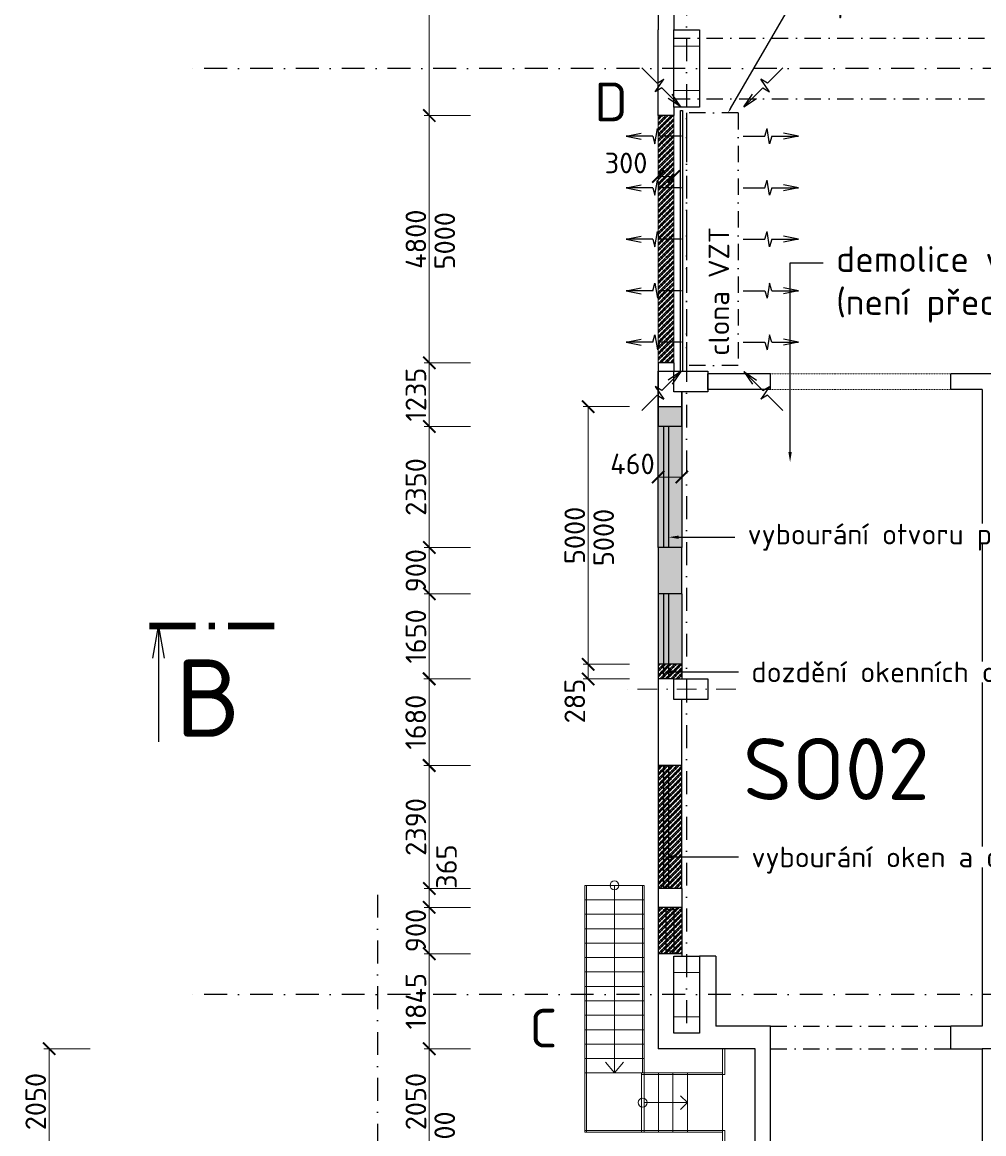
# Model space of a CAD drawing. Header units: millimetres. Extents: x -29085 to 3627694, y -159961 to 2281735.
# Tile 76 of 229: x 207032 to 225699, y 118983 to 140560. Entities that reach past the tile are written whole.
import ezdxf
from ezdxf import colors
from ezdxf.entities.mleader import LeaderData, LeaderLine
from ezdxf.enums import TextEntityAlignment as Align
from ezdxf.math import Vec2, Vec3

# ---------------------------------------------------------------- set-up
doc = ezdxf.new("R2010")
doc.units = ezdxf.units.MM
for name, pattern in [('DASHDOT', [25.4, 12.7, -6.35, 0, -6.35]), ('DIVIDE', [1.25, 0.5, -0.25, 0, -0.25, 0, -0.25]), ('ČERCHOVANÁ', [25.4, 12.7, -6.35, 0, -6.35])]:
    doc.linetypes.add(name, pattern=pattern)
doc.styles.add('A99_kota', font='isocpeur.ttf', dxfattribs={"height": 2})
doc.styles.add('A99_popis', font='isocpeur.ttf')
doc.styles.add('ad_popis 100', font='isocpeur.ttf', dxfattribs={"height": 200})
doc.dimstyles.new('A99_kota_200 new', dxfattribs={"dimscale": 200, "dimtxt": 2, "dimasz": 1.2, "dimexe": 0.5, "dimexo": 1.5, "dimgap": 0.3, "dimtad": 1, "dimdec": 0, "dimzin": 3, "dimdsep": 46, "dimtxsty": 'A99_kota', "dimblk": 'ARCHTICK', "dimcen": 2.5, "dimazin": 2, "dimtfac": 0.75, "dimtdec": 0, "dimtmove": 2, "dimatfit": 0, "dimfxl": 4, "dimfxlon": 1, "dimtolj": 1, "dimtzin": 0, "dimlwd": 5, "dimlwe": 5, "dimarcsym": 0})
pattern_1 = [(45, (-86071.05, 94283.25), (-53.033009, 53.033009), []), (45, (-86035.694, 94283.25), (-53.033009, 53.033009), []), (135, (-86011.02, 94290.25), (-53.033009, -53.033009), [50, -25]), (135, (-85993.34, 94307.93), (-53.033009, -53.033009), [50, -25])]

# ---------------------------------------------------------------- blocks, each defined once
blk = doc.blocks.new('_ArchTick')
at = {"color": 0, "linetype": 'ByBlock', "const_width": 0.15}
blk.add_lwpolyline([(-0.5, -0.5), (0.5, 0.5)], dxfattribs=at)
blk = doc.blocks.new('*D2382')
at = {"color": 0, "lineweight": 5}
for p, q in [((208354, 120633), (207454, 120633)), ((207554, 120633), (207554, 118583)), ((208354, 118583), (207454, 118583))]:
    blk.add_line(p, q, dxfattribs=at)
at = {"layer": 'Defpoints', "color": 0}
for p in [(219379, 120633), (207554, 118583), (213279, 118583)]:
    blk.add_point(p, dxfattribs=at)
at = {"color": 0, "lineweight": 5, "xscale": 240, "yscale": 240, "zscale": 240}
for p, rotation in [((207554, 120633), 90), ((207554, 118583), 270)]:
    blk.add_blockref('_ArchTick', p, dxfattribs=dict(at, rotation=rotation))
at = {"color": 0, "insert": (207294, 119608), "char_height": 400, "attachment_point": 5, "rotation": 90, "style": 'A99_kota'}
blk.add_mtext('\\A1;2050', dxfattribs=at)
blk = doc.blocks.new('*D2373')
at = {"color": 0, "lineweight": 5}
for p, q in [((215734, 146168), (214834, 146168)), ((214934, 146168), (214934, 138748)), ((215734, 138748), (214834, 138748))]:
    blk.add_line(p, q, dxfattribs=at)
at = {"layer": 'Defpoints', "color": 0}
for p in [(219379, 146168), (214934, 138748), (219379, 138748)]:
    blk.add_point(p, dxfattribs=at)
at = {"color": 0, "lineweight": 5, "xscale": 240, "yscale": 240, "zscale": 240}
for p, rotation in [((214934, 146168), 90), ((214934, 138748), 270)]:
    blk.add_blockref('_ArchTick', p, dxfattribs=dict(at, rotation=rotation))
at = {"color": 0, "insert": (214674, 142458), "char_height": 400, "attachment_point": 5, "rotation": 90, "style": 'A99_kota'}
blk.add_mtext('\\A1;7420', dxfattribs=at)
blk = doc.blocks.new('*D2372')
at = {"color": 0, "lineweight": 5}
for p, q in [((215734, 138748), (214834, 138748)), ((214934, 138748), (214934, 133948)), ((215734, 133948), (214834, 133948))]:
    blk.add_line(p, q, dxfattribs=at)
at = {"layer": 'Defpoints', "color": 0}
for p in [(219379, 138748), (214934, 133948), (219379, 133948)]:
    blk.add_point(p, dxfattribs=at)
at = {"color": 0, "lineweight": 5, "xscale": 240, "yscale": 240, "zscale": 240}
for p, rotation in [((214934, 138748), 90), ((214934, 133948), 270)]:
    blk.add_blockref('_ArchTick', p, dxfattribs=dict(at, rotation=rotation))
at = {"color": 0, "insert": (214674, 136348), "char_height": 400, "attachment_point": 5, "rotation": 90, "style": 'A99_kota'}
blk.add_mtext('\\A1;4800', dxfattribs=at)
blk = doc.blocks.new('*D2371')
at = {"color": 0, "lineweight": 5}
for p, q in [((215734, 133948), (214834, 133948)), ((214934, 133948), (214934, 132713)), ((215734, 132713), (214834, 132713))]:
    blk.add_line(p, q, dxfattribs=at)
at = {"layer": 'Defpoints', "color": 0}
for p in [(219379, 133948), (214934, 132713), (219379, 132713)]:
    blk.add_point(p, dxfattribs=at)
at = {"color": 0, "lineweight": 5, "xscale": 240, "yscale": 240, "zscale": 240}
for p, rotation in [((214934, 133948), 90), ((214934, 132713), 270)]:
    blk.add_blockref('_ArchTick', p, dxfattribs=dict(at, rotation=rotation))
at = {"color": 0, "insert": (214674, 133331), "char_height": 400, "attachment_point": 5, "rotation": 90, "style": 'A99_kota'}
blk.add_mtext('\\A1;1235', dxfattribs=at)
blk = doc.blocks.new('*D2370')
at = {"color": 0, "lineweight": 5}
for p, q in [((215734, 132713), (214834, 132713)), ((214934, 132713), (214934, 130363)), ((215734, 130363), (214834, 130363))]:
    blk.add_line(p, q, dxfattribs=at)
at = {"layer": 'Defpoints', "color": 0}
for p in [(219379, 132713), (214934, 130363), (218242, 130363)]:
    blk.add_point(p, dxfattribs=at)
at = {"color": 0, "lineweight": 5, "xscale": 240, "yscale": 240, "zscale": 240}
for p, rotation in [((214934, 132713), 90), ((214934, 130363), 270)]:
    blk.add_blockref('_ArchTick', p, dxfattribs=dict(at, rotation=rotation))
at = {"color": 0, "insert": (214674, 131538), "char_height": 400, "attachment_point": 5, "rotation": 90, "style": 'A99_kota'}
blk.add_mtext('\\A1;2350', dxfattribs=at)
blk = doc.blocks.new('*D2369')
at = {"color": 0, "lineweight": 5}
for p, q in [((215734, 130363), (214834, 130363)), ((214934, 130363), (214934, 129463)), ((215734, 129463), (214834, 129463))]:
    blk.add_line(p, q, dxfattribs=at)
at = {"layer": 'Defpoints', "color": 0}
for p in [(218242, 130363), (214934, 129463), (218242, 129463)]:
    blk.add_point(p, dxfattribs=at)
at = {"color": 0, "lineweight": 5, "xscale": 240, "yscale": 240, "zscale": 240}
for p, rotation in [((214934, 130363), 90), ((214934, 129463), 270)]:
    blk.add_blockref('_ArchTick', p, dxfattribs=dict(at, rotation=rotation))
at = {"color": 0, "insert": (214674, 129913), "char_height": 400, "attachment_point": 5, "rotation": 90, "style": 'A99_kota'}
blk.add_mtext('\\A1;900', dxfattribs=at)
blk = doc.blocks.new('*D2368')
at = {"color": 0, "lineweight": 5}
for p, q in [((215734, 129463), (214834, 129463)), ((214934, 129463), (214934, 127813)), ((215734, 127813), (214834, 127813))]:
    blk.add_line(p, q, dxfattribs=at)
at = {"layer": 'Defpoints', "color": 0}
for p in [(218242, 129463), (214934, 127813), (219379, 127813)]:
    blk.add_point(p, dxfattribs=at)
at = {"color": 0, "lineweight": 5, "xscale": 240, "yscale": 240, "zscale": 240}
for p, rotation in [((214934, 129463), 90), ((214934, 127813), 270)]:
    blk.add_blockref('_ArchTick', p, dxfattribs=dict(at, rotation=rotation))
at = {"color": 0, "insert": (214674, 128638), "char_height": 400, "attachment_point": 5, "rotation": 90, "style": 'A99_kota'}
blk.add_mtext('\\A1;1650', dxfattribs=at)
blk = doc.blocks.new('*D2367')
at = {"color": 0, "lineweight": 5}
for p, q in [((215730, 127813), (214830, 127813)), ((214930, 127813), (214930, 126133)), ((215730, 126133), (214830, 126133))]:
    blk.add_line(p, q, dxfattribs=at)
at = {"layer": 'Defpoints', "color": 0}
for p in [(219379, 127813), (214930, 126133), (219379, 126133)]:
    blk.add_point(p, dxfattribs=at)
at = {"color": 0, "lineweight": 5, "xscale": 240, "yscale": 240, "zscale": 240}
for p, rotation in [((214930, 127813), 90), ((214930, 126133), 270)]:
    blk.add_blockref('_ArchTick', p, dxfattribs=dict(at, rotation=rotation))
at = {"color": 0, "insert": (214670, 126973), "char_height": 400, "attachment_point": 5, "rotation": 90, "style": 'A99_kota'}
blk.add_mtext('\\A1;1680', dxfattribs=at)
blk = doc.blocks.new('*D2366')
at = {"color": 0, "lineweight": 5}
for p, q in [((215734, 126133), (214834, 126133)), ((214934, 126133), (214934, 123743)), ((215734, 123743), (214834, 123743))]:
    blk.add_line(p, q, dxfattribs=at)
at = {"layer": 'Defpoints', "color": 0}
for p in [(219379, 126133), (214934, 123743), (219379, 123743)]:
    blk.add_point(p, dxfattribs=at)
at = {"color": 0, "lineweight": 5, "xscale": 240, "yscale": 240, "zscale": 240}
for p, rotation in [((214934, 126133), 90), ((214934, 123743), 270)]:
    blk.add_blockref('_ArchTick', p, dxfattribs=dict(at, rotation=rotation))
at = {"color": 0, "insert": (214674, 124938), "char_height": 400, "attachment_point": 5, "rotation": 90, "style": 'A99_kota'}
blk.add_mtext('\\A1;2390', dxfattribs=at)
blk = doc.blocks.new('*D2365')
at = {"color": 0, "lineweight": 5}
for p, q in [((215734, 123378), (214834, 123378)), ((214934, 123378), (214934, 122478)), ((215734, 122478), (214834, 122478))]:
    blk.add_line(p, q, dxfattribs=at)
at = {"layer": 'Defpoints', "color": 0}
for p in [(219379, 123378), (214934, 122478), (219379, 122478)]:
    blk.add_point(p, dxfattribs=at)
at = {"color": 0, "lineweight": 5, "xscale": 240, "yscale": 240, "zscale": 240}
for p, rotation in [((214934, 123378), 90), ((214934, 122478), 270)]:
    blk.add_blockref('_ArchTick', p, dxfattribs=dict(at, rotation=rotation))
at = {"color": 0, "insert": (214674, 122928), "char_height": 400, "attachment_point": 5, "rotation": 90, "style": 'A99_kota'}
blk.add_mtext('\\A1;900', dxfattribs=at)
blk = doc.blocks.new('*D2364')
at = {"color": 0, "lineweight": 5}
for p, q in [((215734, 122478), (214834, 122478)), ((214934, 122478), (214934, 120633)), ((215734, 120633), (214834, 120633))]:
    blk.add_line(p, q, dxfattribs=at)
at = {"layer": 'Defpoints', "color": 0}
for p in [(218242, 122478), (214934, 120633), (218242, 120633)]:
    blk.add_point(p, dxfattribs=at)
at = {"color": 0, "lineweight": 5, "xscale": 240, "yscale": 240, "zscale": 240}
for p, rotation in [((214934, 122478), 90), ((214934, 120633), 270)]:
    blk.add_blockref('_ArchTick', p, dxfattribs=dict(at, rotation=rotation))
at = {"color": 0, "insert": (214674, 121556), "char_height": 400, "attachment_point": 5, "rotation": 90, "style": 'A99_kota'}
blk.add_mtext('\\A1;1845', dxfattribs=at)
blk = doc.blocks.new('*D2363')
at = {"color": 0, "lineweight": 5}
for p, q in [((215734, 120633), (214834, 120633)), ((214934, 120633), (214934, 118583)), ((215734, 118583), (214834, 118583))]:
    blk.add_line(p, q, dxfattribs=at)
at = {"layer": 'Defpoints', "color": 0}
for p in [(218242, 120633), (214934, 118583), (218807, 118583)]:
    blk.add_point(p, dxfattribs=at)
at = {"color": 0, "lineweight": 5, "xscale": 240, "yscale": 240, "zscale": 240}
for p, rotation in [((214934, 120633), 90), ((214934, 118583), 270)]:
    blk.add_blockref('_ArchTick', p, dxfattribs=dict(at, rotation=rotation))
at = {"color": 0, "insert": (214674, 119608), "char_height": 400, "attachment_point": 5, "rotation": 90, "style": 'A99_kota'}
blk.add_mtext('\\A1;2050', dxfattribs=at)
blk = doc.blocks.new('*U2289')
at = {"color": 0, "linetype": 'ByBlock'}
blk.add_line((-11.27, 0), (-11.27, -11.25), dxfattribs=at)
at = {"color": 0, "linetype": 'ByBlock', "const_width": 0.63}
for points in [[(-12.15, 0), (-7.65, 0)], [(-6.39, 0), (-5.76, 0)], [(-4.5, 0), (0, 0)]]:
    blk.add_lwpolyline(points, dxfattribs=at)
at = {"color": 0, "linetype": 'ByBlock'}
blk.add_lwpolyline([(-11.82, -3.1), (-11.27, 0), (-10.72, -3.1)], dxfattribs=at)
at = {"color": 0, "linetype": 'ByBlock', "style": 'A99_popis'}
blk.add_attdef('OZNŘ_1K', (-9.63, -10.73), '', height=5, dxfattribs=at)
at = {"color": 0, "linetype": 'ByBlock', "style": 'A99_popis', "flags": 12}
blk.add_attdef('OZNŘ_2K', text='', height=5, dxfattribs=at).set_placement((777.23, -10.72), align=Align.RIGHT)
blk = doc.blocks.new('*D2323')
at = {"color": 0, "lineweight": 5}
for p, q in [((218819, 133098), (217919, 133098)), ((218019, 128098), (218019, 133098)), ((218819, 128098), (217919, 128098))]:
    blk.add_line(p, q, dxfattribs=at)
at = {"layer": 'Defpoints', "color": 0}
for p in [(218019, 133098), (219379, 133098), (219379, 128098)]:
    blk.add_point(p, dxfattribs=at)
at = {"color": 0, "lineweight": 5, "xscale": 240, "yscale": 240, "zscale": 240}
for p, rotation in [((218019, 133098), 90), ((218019, 128098), 270)]:
    blk.add_blockref('_ArchTick', p, dxfattribs=dict(at, rotation=rotation))
at = {"color": 0, "insert": (217759, 130598), "char_height": 400, "attachment_point": 5, "rotation": 90, "style": 'A99_kota'}
blk.add_mtext('\\A1;5000', dxfattribs=at)
blk = doc.blocks.new('*D2322')
at = {"color": 0, "linetype": 'Continuous', "lineweight": 5}
for p, q in [((215734, 123743), (214834, 123743)), ((214934, 123743), (214934, 123378)), ((215734, 123378), (214834, 123378))]:
    blk.add_line(p, q, dxfattribs=at)
at = {"layer": 'Defpoints', "color": 0}
for p in [(219379, 123743), (214934, 123378), (219379, 123378)]:
    blk.add_point(p, dxfattribs=at)
at = {"color": 0, "lineweight": 5, "xscale": 240, "yscale": 240, "zscale": 240}
for p, rotation in [((214934, 123743), 90), ((214934, 123378), 270)]:
    blk.add_blockref('_ArchTick', p, dxfattribs=dict(at, rotation=rotation))
at = {"color": 0, "lineweight": 5, "insert": (215269, 124168), "char_height": 400, "attachment_point": 5, "rotation": 90, "style": 'A99_kota'}
blk.add_mtext('\\A1;365', dxfattribs=at)
blk = doc.blocks.new('*D2321')
at = {"color": 0, "linetype": 'Continuous', "lineweight": 5}
for p, q in [((214934, 118583), (214934, 118283)), ((215234, 118583), (215034, 118583)), ((215234, 118283), (215034, 118283))]:
    blk.add_line(p, q, dxfattribs=at)
at = {"layer": 'Defpoints', "color": 0}
for p in [(214934, 118583), (214934, 118283), (214934, 118283)]:
    blk.add_point(p, dxfattribs=at)
at = {"color": 0, "lineweight": 5, "xscale": 240, "yscale": 240, "zscale": 240}
for p, rotation in [((214934, 118583), 90), ((214934, 118283), 270)]:
    blk.add_blockref('_ArchTick', p, dxfattribs=dict(at, rotation=rotation))
at = {"color": 0, "lineweight": 5, "insert": (215234, 119003), "char_height": 400, "attachment_point": 5, "rotation": 90, "style": 'A99_kota'}
blk.add_mtext('\\A1;300', dxfattribs=at)
blk = doc.blocks.new('*D2316')
at = {"color": 0, "lineweight": 5}
for p, q in [((219379, 132046), (219379, 131631)), ((219379, 131731), (219839, 131731)), ((219839, 131431), (219839, 131631))]:
    blk.add_line(p, q, dxfattribs=at)
at = {"layer": 'Defpoints', "color": 0}
for p in [(219379, 132346), (219839, 131731), (219839, 131731)]:
    blk.add_point(p, dxfattribs=at)
at = {"color": 0, "lineweight": 5, "xscale": 240, "yscale": 240, "zscale": 240, "rotation": 180}
blk.add_blockref('_ArchTick', (219379, 131731), dxfattribs=at)
at = {"color": 0, "lineweight": 5, "xscale": 240, "yscale": 240, "zscale": 240}
blk.add_blockref('_ArchTick', (219839, 131731), dxfattribs=at)
at = {"color": 0, "insert": (218879, 131986), "char_height": 400, "attachment_point": 5, "style": 'A99_kota'}
blk.add_mtext('\\A1;460', dxfattribs=at)
blk = doc.blocks.new('*D2309')
at = {"color": 0, "lineweight": 5}
for p, q in [((218819, 128098), (217919, 128098)), ((218019, 128098), (218019, 127813)), ((218819, 127813), (217919, 127813))]:
    blk.add_line(p, q, dxfattribs=at)
at = {"layer": 'Defpoints', "color": 0}
for p in [(219379, 128098), (218019, 127813), (219379, 127813)]:
    blk.add_point(p, dxfattribs=at)
at = {"color": 0, "lineweight": 5, "xscale": 240, "yscale": 240, "zscale": 240}
for p, rotation in [((218019, 128098), 90), ((218019, 127813), 270)]:
    blk.add_blockref('_ArchTick', p, dxfattribs=dict(at, rotation=rotation))
at = {"color": 0, "insert": (217759, 127383), "char_height": 400, "attachment_point": 5, "rotation": 90, "style": 'A99_kota'}
blk.add_mtext('\\A1;285', dxfattribs=at)
blk = doc.blocks.new('*D2308')
at = {"color": 0, "lineweight": 5}
for p, q in [((219379, 138366), (219379, 137466)), ((219679, 138366), (219679, 137466)), ((219679, 137566), (219379, 137566))]:
    blk.add_line(p, q, dxfattribs=at)
at = {"layer": 'Defpoints', "color": 0}
for p in [(219379, 138748), (219679, 138748), (219379, 137566)]:
    blk.add_point(p, dxfattribs=at)
at = {"color": 0, "lineweight": 5, "xscale": 240, "yscale": 240, "zscale": 240, "rotation": 180}
blk.add_blockref('_ArchTick', (219379, 137566), dxfattribs=at)
at = {"color": 0, "lineweight": 5, "xscale": 240, "yscale": 240, "zscale": 240}
blk.add_blockref('_ArchTick', (219679, 137566), dxfattribs=at)
at = {"color": 0, "insert": (218754, 137828), "char_height": 400, "attachment_point": 5, "style": 'A99_kota'}
blk.add_mtext('\\A1;300', dxfattribs=at)

msp = doc.modelspace()

# ---------------------------------------------------------------- hatches: boundary and pattern name
at = {"linetype": 'Continuous', "lineweight": 0, "transparency": 33554687}
h = msp.add_hatch(dxfattribs=at)
h.set_pattern_fill('ZDIVO-PLYNOSILIK', color=251, scale=25)
h.set_pattern_definition(pattern_1)
h.paths.add_polyline_path([(219379, 138748.3), (219679, 138748.3), (219679, 133948.3), (219379, 133948.3)])
h = msp.add_hatch(dxfattribs=at)
h.set_pattern_fill('ZDIVO-PLYNOSILIK', color=251, scale=20)
h.set_pattern_definition([(45, (-86071.05, 94283.25), (-42.426407, 42.426407), []), (45, (-86042.765, 94283.25), (-42.426407, 42.426407), []), (135, (-86023.026, 94288.85), (-42.426407, -42.426407), [40, -20]), (135, (-86008.883, 94302.99), (-42.426407, -42.426407), [40, -20])])
h.paths.add_polyline_path([(219379, 133098.3), (219839, 133098.3), (219839, 128098.3), (219379, 128098.3)])
h = msp.add_hatch(dxfattribs=at)
h.set_pattern_fill('ZDIVO-PLYNOSILIK', color=251, scale=25)
h.set_pattern_definition(pattern_1)
h.paths.add_polyline_path([(219379, 128098.3), (219839, 128098.3), (219839, 127813.3), (219379, 127813.3)])
h = msp.add_hatch(dxfattribs=at)
h.set_pattern_fill('ZDIVO-PLYNOSILIK', color=251, scale=25)
h.set_pattern_definition(pattern_1)
h.paths.add_polyline_path([(219379, 126133.3), (219839, 126133.3), (219839, 123743.3), (219379, 123743.3)])
h = msp.add_hatch(dxfattribs=at)
h.set_pattern_fill('ZDIVO-PLYNOSILIK', color=251, scale=25)
h.set_pattern_definition(pattern_1)
h.paths.add_polyline_path([(219379, 122478.3), (219839, 122478.3), (219839, 123378.3), (219379, 123378.3)])

# ---------------------------------------------------------------- linework, layer by layer
at = {"color": 251, "linetype": 'DASHDOT', "ltscale": 35}
for p, q in [((219929, 194483.3), (219929, 120933.3)), ((401278.6, 139663.3), (210329, 139663.3)), ((213929, 123624), (213929, 89198.3)), ((401278.6, 121683.3), (210329, 121683.3))]:
    msp.add_line(p, q, dxfattribs=at)
at = {"color": 251}
for p, q in [((219379, 146168.3), (219379, 140413.3)), ((219679, 145483.3), (219679, 140413.3)), ((219379, 138748.3), (219379, 140413.3)), ((219058.8, 139675), (219357.6, 139376.3)), ((221799.1, 139675), (221500.3, 139376.3)), ((219318.4, 139208.7), (219488.7, 139452)), ((219357.6, 139376.3), (219488.7, 139452)), ((221539.5, 139208.7), (221369.2, 139452)), ((221500.3, 139376.3), (221369.2, 139452)), ((219449.5, 139284.4), (219318.4, 139208.7)), ((219449.5, 139284.4), (219817.2, 138916.7)), ((221408.4, 139284.4), (221040.7, 138916.7)), ((221408.4, 139284.4), (221539.5, 139208.7)), ((219817.2, 138916.7), (219569, 139082.1)), ((219817.2, 138916.7), (219651.8, 139164.9)), ((221040.7, 138916.7), (221206.1, 139164.9)), ((221040.7, 138916.7), (221288.9, 139082.1)), ((219679, 138748.3), (219379, 138748.3)), ((219679, 133948.3), (219379, 133948.3)), ((219379, 133948.3), (219379, 132713.3)), ((219379, 132713.3), (219379, 133783.3)), ((219449.5, 133412.1), (219817.2, 133779.8)), ((219817.2, 133779.8), (219569, 133614.4)), ((219817.2, 133779.8), (219651.8, 133531.6)), ((221408.4, 133412.1), (221040.7, 133779.8)), ((221040.7, 133779.8), (221288.9, 133614.4)), ((221040.7, 133779.8), (221206.1, 133531.6)), ((221559, 133733.3), (220339, 133733.3)), ((221559, 133433.3), (221559, 133733.3)), ((225969, 133733.3), (225059, 133733.3)), ((225059, 133433.3), (225059, 133733.3)), ((219318.4, 133487.8), (219488.7, 133244.5)), ((219449.5, 133412.1), (219318.4, 133487.8)), ((219839, 132713.3), (219839, 133383.3)), ((220339, 133383.3), (219839, 133383.3)), ((219839, 133383.3), (219839, 132713.3)), ((221559, 133433.3), (220339, 133433.3)), ((220339, 133433.3), (220339, 133383.3)), ((221539.5, 133487.8), (221369.2, 133244.5)), ((221408.4, 133412.1), (221539.5, 133487.8)), ((225669, 133433.3), (225059, 133433.3)), ((225669, 133433.3), (225669, 121073.3)), ((219058.8, 133021.5), (219357.6, 133320.2)), ((219357.6, 133320.2), (219488.7, 133244.5)), ((221500.3, 133320.2), (221369.2, 133244.5)), ((221799.1, 133021.5), (221500.3, 133320.2)), ((219839, 132713.3), (219379, 132713.3)), ((219379, 130363.3), (219379, 132713.3)), ((219839, 132713.3), (219379, 132713.3)), ((219479, 132713.3), (219479, 130363.3)), ((219579, 132713.3), (219579, 130363.3)), ((219839, 132713.3), (219839, 130363.3)), ((219379, 130363.3), (219379, 129463.3)), ((219839, 130363.3), (219379, 130363.3)), ((219839, 129463.3), (219839, 130363.3)), ((219839, 129463.3), (219379, 129463.3)), ((219379, 129463.3), (219379, 127813.3)), ((219479, 129463.3), (219479, 127813.3)), ((219579, 129463.3), (219579, 127813.3)), ((219379, 128098.3), (219379, 126133.3)), ((219839, 126133.3), (219379, 126133.3)), ((219379, 126133.3), (219379, 123743.3)), ((219479, 126133.3), (219479, 123743.3)), ((219579, 126133.3), (219579, 123743.3)), ((219839, 123743.3), (219839, 126133.3)), ((219379, 123743.3), (219379, 123378.3)), ((219839, 123743.3), (219379, 123743.3)), ((219839, 123743.3), (219839, 123378.3)), ((219529, 123378.3), (219379, 123378.3)), ((219379, 123378.3), (219379, 122478.3)), ((219839, 123378.3), (219529, 123378.3)), ((219529, 123328.3), (219529, 123378.3)), ((219529, 123328.3), (219529, 122528.3)), ((219679, 123328.3), (219529, 123328.3)), ((219679, 123328.3), (219679, 123378.3)), ((219679, 123328.3), (219679, 122478.3)), ((219839, 123378.3), (219839, 122478.3)), ((219679, 122478.3), (219379, 122478.3)), ((219379, 122478.3), (219379, 120633.3)), ((219679, 122528.3), (219529, 122528.3)), ((219529, 122528.3), (219529, 122478.3)), ((219839, 122478.3), (219679, 122478.3)), ((219839, 122478.3), (219839, 122433.3)), ((220499, 122433.3), (220179, 122433.3)), ((220499, 122433.3), (220499, 121073.3)), ((221559, 121073.3), (220499, 121073.3)), ((221559, 120633.3), (221559, 121073.3)), ((225669, 121073.3), (225059, 121073.3)), ((225059, 120633.3), (225059, 121073.3)), ((221259, 120633.3), (219379, 120633.3)), ((221259, 118583.3), (221259, 120633.3)), ((221559, 118583.3), (221559, 120633.3)), ((225059, 120633.3), (225669, 120633.3)), ((225669, 120633.3), (225669, 118583.3))]:
    msp.add_line(p, q, dxfattribs=at)
at = {"color": 251, "linetype": 'ČERCHOVANÁ', "ltscale": 25}
for p, q in [((219679, 140253.3), (364729, 140253.3)), ((219679, 139073.3), (364729, 139073.3)), ((220929, 138798.3), (219929, 138798.3)), ((219929, 138798.3), (219929, 133898.3)), ((220929, 138798.3), (220929, 133898.3)), ((220929, 133898.3), (219929, 133898.3)), ((221559, 121073.3), (225059, 121073.3)), ((221559, 120633.3), (225059, 120633.3))]:
    msp.add_line(p, q, dxfattribs=at)
at = {"color": 251, "lineweight": 9, "ltscale": 2}
for p, q in [((219679, 139233.3), (220179, 139233.3)), ((219679, 139233.3), (220179, 139233.3)), ((219679, 121253.3), (220179, 121253.3))]:
    msp.add_line(p, q, dxfattribs=at)
at = {"color": 251, "linetype": 'Continuous', "lineweight": 5, "ltscale": 0.5}
msp.add_line((219379, 133948.3), (219379, 138748.3), dxfattribs=at)
at = {"color": 251, "ltscale": 0.5}
for p, q in [((218756.5, 138348.3), (219049, 138406.8)), ((219276.5, 138348.3), (218756.5, 138348.3)), ((218756.5, 138348.3), (219049, 138289.8)), ((219276.5, 138348.3), (219315.7, 138202)), ((219315.7, 138202), (219367.2, 138494.5)), ((219406.4, 138348.3), (219367.2, 138494.5)), ((219829, 138348.3), (219406.4, 138348.3)), ((221029, 138348.3), (221451.5, 138348.3)), ((221451.5, 138348.3), (221490.7, 138494.5)), ((221542.2, 138202), (221490.7, 138494.5)), ((221581.4, 138348.3), (221542.2, 138202)), ((221581.4, 138348.3), (222101.5, 138348.3)), ((222101.5, 138348.3), (221809, 138406.8)), ((222101.5, 138348.3), (221809, 138289.8)), ((219315.7, 137202), (219367.2, 137494.5)), ((219406.4, 137348.3), (219367.2, 137494.5)), ((221451.5, 137348.3), (221490.7, 137494.5)), ((221542.2, 137202), (221490.7, 137494.5)), ((218756.5, 137348.3), (219049, 137406.8)), ((219276.5, 137348.3), (218756.5, 137348.3)), ((218756.5, 137348.3), (219049, 137289.8)), ((219276.5, 137348.3), (219315.7, 137202)), ((219829, 137348.3), (219406.4, 137348.3)), ((221029, 137348.3), (221451.5, 137348.3)), ((221581.4, 137348.3), (221542.2, 137202)), ((221581.4, 137348.3), (222101.5, 137348.3)), ((222101.5, 137348.3), (221809, 137406.8)), ((222101.5, 137348.3), (221809, 137289.8)), ((218756.5, 136348.3), (219049, 136406.8)), ((219315.7, 136202), (219367.2, 136494.5)), ((219406.4, 136348.3), (219367.2, 136494.5)), ((221451.5, 136348.3), (221490.7, 136494.5)), ((221542.2, 136202), (221490.7, 136494.5)), ((222101.5, 136348.3), (221809, 136406.8)), ((219276.5, 136348.3), (218756.5, 136348.3)), ((218756.5, 136348.3), (219049, 136289.8)), ((219276.5, 136348.3), (219315.7, 136202)), ((219829, 136348.3), (219406.4, 136348.3)), ((221029, 136348.3), (221451.5, 136348.3)), ((221581.4, 136348.3), (221542.2, 136202)), ((221581.4, 136348.3), (222101.5, 136348.3)), ((222101.5, 136348.3), (221809, 136289.8)), ((218756.5, 135348.3), (219049, 135406.8)), ((219276.5, 135348.3), (218756.5, 135348.3)), ((218756.5, 135348.3), (219049, 135289.8)), ((219276.5, 135348.3), (219315.7, 135494.5)), ((219315.7, 135494.5), (219367.2, 135202)), ((219406.4, 135348.3), (219367.2, 135202)), ((219829, 135348.3), (219406.4, 135348.3)), ((221029, 135348.3), (221451.5, 135348.3)), ((221451.5, 135348.3), (221490.7, 135202)), ((221542.2, 135494.5), (221490.7, 135202)), ((221581.4, 135348.3), (221542.2, 135494.5)), ((221581.4, 135348.3), (222101.5, 135348.3)), ((222101.5, 135348.3), (221809, 135406.8)), ((222101.5, 135348.3), (221809, 135289.8)), ((219276.5, 134348.3), (219315.7, 134494.5)), ((219315.7, 134494.5), (219367.2, 134202)), ((221542.2, 134494.5), (221490.7, 134202)), ((221581.4, 134348.3), (221542.2, 134494.5)), ((218756.5, 134348.3), (219049, 134406.8)), ((219276.5, 134348.3), (218756.5, 134348.3)), ((218756.5, 134348.3), (219049, 134289.8)), ((219406.4, 134348.3), (219367.2, 134202)), ((219829, 134348.3), (219406.4, 134348.3)), ((221029, 134348.3), (221451.5, 134348.3)), ((221451.5, 134348.3), (221490.7, 134202)), ((221581.4, 134348.3), (222101.5, 134348.3)), ((222101.5, 134348.3), (221809, 134406.8)), ((222101.5, 134348.3), (221809, 134289.8))]:
    msp.add_line(p, q, dxfattribs=at)
at = {"color": 251, "linetype": 'DIVIDE', "lineweight": 9, "ltscale": 25}
for p, q in [((221559, 133733.3), (225059, 133733.3)), ((221559, 133433.3), (225059, 133433.3))]:
    msp.add_line(p, q, dxfattribs=at)
at = {"color": 251, "ltscale": 2}
msp.add_line((219679, 127813.3), (219379, 127813.3), dxfattribs=at)
at = {"color": 251, "lineweight": 9}
for p, q in [((217954.5, 119013.3), (217954.5, 123803.3)), ((219104.5, 123803.3), (217954.5, 123803.3)), ((217984.5, 119013.3), (217984.5, 123803.3)), ((218529.5, 123803.3), (218529.5, 120163.3)), ((219074.5, 120163.3), (219074.5, 123803.3)), ((219104.5, 120163.3), (219104.5, 123803.3)), ((219104.5, 123523.3), (217954.5, 123523.3)), ((219104.5, 123243.3), (217954.5, 123243.3)), ((219104.5, 122963.3), (217954.5, 122963.3)), ((219104.5, 122683.3), (217954.5, 122683.3)), ((219104.5, 122403.3), (217954.5, 122403.3)), ((219104.5, 122123.3), (217954.5, 122123.3)), ((219104.5, 121843.3), (217954.5, 121843.3)), ((219104.5, 121563.3), (217954.5, 121563.3)), ((219104.5, 121283.3), (217954.5, 121283.3)), ((219104.5, 121003.3), (217954.5, 121003.3)), ((219104.5, 120723.3), (217954.5, 120723.3)), ((219104.5, 120443.3), (217954.5, 120443.3)), ((218529.5, 120163.3), (218354.1, 120369.9)), ((218529.5, 120163.3), (218704.8, 120369.9)), ((219054.5, 120163.3), (217954.5, 120163.3)), ((219054.5, 120163.3), (220624.5, 120163.3)), ((219054.5, 119013.3), (219054.5, 120163.3)), ((219054.5, 120133.3), (220674.5, 120133.3)), ((219104.5, 120163.3), (219104.5, 119013.3)), ((219384.5, 120163.3), (219384.5, 119013.3)), ((219664.5, 120163.3), (219664.5, 119013.3)), ((219944.5, 120163.3), (219944.5, 119013.3)), ((219104.5, 119588.3), (219944.5, 119588.3)), ((219944.5, 119588.3), (219812.6, 119720.1)), ((219944.5, 119588.3), (219812.6, 119456.4)), ((217954.5, 119043.3), (220674.5, 119043.3)), ((217954.5, 119013.3), (220624.5, 119013.3))]:
    msp.add_line(p, q, dxfattribs=at)
at = {"color": 251, "linetype": 'Continuous', "ltscale": 2}
for points in [[(220179, 138913.3), (219679, 138913.3), (219679, 140413.3), (220179, 140413.3)], [(220179, 138913.3), (219679, 138913.3), (219679, 140413.3), (220179, 140413.3)], [(220179, 120933.3), (219679, 120933.3), (219679, 122433.3), (220179, 122433.3)], [(220179, 120933.3), (219679, 120933.3), (219679, 122433.3), (220179, 122433.3)]]:
    msp.add_lwpolyline(points, close=True, dxfattribs=at)
at = {"color": 251, "linetype": 'Continuous', "lineweight": 20, "ltscale": 2}
for points in [[(219679, 140413.3), (220179, 140413.3), (220179, 140093.3), (219679, 140093.3)], [(219679, 139233.3), (220179, 139233.3), (220179, 138913.3), (219679, 138913.3)], [(219679, 122433.3), (220179, 122433.3), (220179, 122113.3), (219679, 122113.3)], [(219679, 121253.3), (220179, 121253.3), (220179, 120933.3), (219679, 120933.3)]]:
    msp.add_lwpolyline(points, close=True, dxfattribs=at)
at = {"color": 251}
for points in [[(219679, 138913.3), (219679, 138748.3)], [(219379, 133783.3), (219779, 133783.3)], [(219679, 133948.3), (219679, 133783.3)], [(219839, 133383.3), (219679, 133383.3), (219679, 133783.3)], [(219679, 133783.3), (220339, 133783.3), (220339, 133383.3), (219839, 133383.3)], [(219779, 133783.3), (220339, 133783.3), (220339, 133733.3)], [(220339, 133433.3), (220339, 133733.3)], [(219379, 133098.3), (219839, 133098.3)], [(219839, 128098.3), (219379, 128098.3)], [(219839, 128098.3), (219839, 127813.3)], [(219839, 127813.3), (220339, 127813.3), (220339, 127413.3), (219839, 127413.3)], [(219839, 126133.3), (219839, 127413.3)]]:
    msp.add_lwpolyline(points, dxfattribs=at)
at = {"color": 251, "linetype": 'Continuous', "lineweight": 5, "ltscale": 0.5}
msp.add_lwpolyline([(219679, 138748.3), (219679, 133948.3)], dxfattribs=at)
at = {"color": 251}
msp.add_lwpolyline([(219849, 133778.3), (219809, 133778.3), (219809, 138848.3), (219849, 138848.3)], close=True, dxfattribs=at)
at = {"color": 251, "ltscale": 2}
for points in [[(220339, 133383.3), (219679, 133383.3), (219679, 133783.3), (220339, 133783.3)], [(220339, 127413.3), (219679, 127413.3), (219679, 127813.3), (220339, 127813.3)]]:
    msp.add_lwpolyline(points, close=True, dxfattribs=at)
msp.add_lwpolyline([(219839, 129463.3), (219839, 128098.3)], dxfattribs=at)
at = {"color": 251, "linetype": 'DASHDOT', "lineweight": 5, "ltscale": 30}
msp.add_lwpolyline([(220884, 127613.3), (218686.5, 127613.3)], dxfattribs=at)
at = {"color": 251, "lineweight": 9}
for points in [[(220624.5, 118583.3), (220624.5, 120633.3)], [(220674.5, 120133.3), (220674.5, 120633.3)], [(220674.5, 118583.3), (220674.5, 119043.3)]]:
    msp.add_lwpolyline(points, dxfattribs=at)
at = {"color": 251, "linetype": 'Continuous', "ltscale": 2}
msp.add_lwpolyline([(225969, 120633.3), (225669, 120633.3)], dxfattribs=at)
at = {"color": 251, "lineweight": 9}
for centre in [(218529.5, 123803.3), (219077, 119588.3)]:
    msp.add_circle(centre, 86.7, dxfattribs=at)

# ---------------------------------------------------------------- block references
at = {"color": 251}
ref = msp.add_blockref('*U2289', (211929, 128838.3), dxfattribs=dict(at, xscale=200, yscale=200, zscale=200))
ref.add_attrib('OZNŘ_1K', 'B', (210002.5, 126692.2), dxfattribs={"color": 0, "linetype": 'ByBlock', "height": 1500, "style": 'A99_popis'})

# ---------------------------------------------------------------- texts
at = {"color": 251, "style": 'A99_kota'}
for s, p in [('5000', (215435.1, 136318.3)), ('clona VZT', (220756.5, 135335.8)), ('5000', (218520.1, 130558.3))]:
    msp.add_text(s, height=400, rotation=90, dxfattribs=at).set_placement(p, align=Align.CENTER)
at = {"color": 251, "lineweight": 9, "ltscale": 5, "style": 'ad_popis 100'}
msp.add_text('SO02', height=1200, dxfattribs=at).set_placement((221024, 125463.3))
at = {"color": 251, "lineweight": 0, "insert": (218140.5, 139388.3), "char_height": 750, "attachment_point": 1, "style": 'ad_popis 100', "bg_fill": 3, "box_fill_scale": 1, "bg_fill_color": 256, "bg_fill_transparency": 0}
msp.add_mtext_dynamic_manual_height_columns('D', width=750, gutter_width=1000, heights=[0], dxfattribs=at)
at = {"color": 251, "lineweight": 0, "insert": (216879, 121408.3), "char_height": 750, "width": 465.409, "attachment_point": 1, "style": 'ad_popis 100', "bg_fill": 3, "box_fill_scale": 1, "bg_fill_color": 256, "bg_fill_transparency": 0}
msp.add_mtext('C', dxfattribs=at)

# ---------------------------------------------------------------- dimensions: what is measured, and where the dimension line sits
at = {"color": 251}
for base, p1, p2, override, picture, middle in [((214934, 132713.3), (219379, 133948.3), (219379, 132713.3), {"dimscale": 1, "dimtix": 1, "dimtofl": 1, "dimtmove": 1, "dimatfit": 1}, '*D2371', (214674, 133330.8)), ((218019, 133098.3), (219379, 128098.3), (219379, 133098.3), {"dimscale": 1, "dimtix": 1, "dimtofl": 1, "dimtmove": 2, "dimatfit": 3}, '*D2323', (217759, 130598.3)), ((214934, 130363.3), (219379, 132713.3), (218241.6, 130363.3), {"dimscale": 1, "dimtix": 1, "dimtofl": 1, "dimtmove": 1, "dimatfit": 1}, '*D2370', (214674, 131538.3)), ((214934, 129463.3), (218241.6, 130363.3), (218241.6, 129463.3), {"dimscale": 1, "dimtix": 1, "dimtofl": 1, "dimtmove": 1, "dimatfit": 1}, '*D2369', (214674, 129913.3)), ((214934, 127813.3), (218241.6, 129463.3), (219379, 127813.3), {"dimscale": 1, "dimtix": 1, "dimtofl": 1, "dimtmove": 1, "dimatfit": 1}, '*D2368', (214674, 128638.3)), ((214929.7, 126133.3), (219379, 127813.3), (219379, 126133.3), {"dimscale": 1, "dimtix": 1, "dimtofl": 1, "dimtmove": 1, "dimatfit": 1}, '*D2367', (214669.7, 126973.3)), ((214934, 123743.3), (219379, 126133.3), (219379, 123743.3), {"dimscale": 1, "dimtix": 1, "dimtofl": 1, "dimtmove": 1, "dimatfit": 1}, '*D2366', (214674, 124938.3)), ((214934, 122478.3), (219379, 123378.3), (219379, 122478.3), {"dimscale": 1, "dimtix": 1, "dimtofl": 1, "dimtmove": 1, "dimatfit": 1}, '*D2365', (214674, 122928.3))]:
    dim = msp.add_linear_dim(base=base, p1=p1, p2=p2, angle=90, dimstyle='A99_kota_200 new', override=override, dxfattribs=at)
    dim.commit()
    dim.dimension.update_dxf_attribs({"geometry": picture, "text_midpoint": middle})
dim = msp.add_linear_dim(base=(219839, 131730.8), p1=(219379, 132345.8), p2=(219839, 131730.8), dimstyle='A99_kota_200 new', override={"dimscale": 1, "dimtix": 0, "dimtofl": 1, "dimtmove": 2, "dimatfit": 0}, dxfattribs=at)
dim.commit()
dim.dimension.update_dxf_attribs({"geometry": '*D2316', "text_midpoint": (218879, 131985.8), "dimtype": 160})
dim = msp.add_linear_dim(base=(218019, 127813.3), p1=(219379, 128098.3), p2=(219379, 127813.3), angle=90, dimstyle='A99_kota_200 new', override={"dimscale": 1, "dimtix": 1, "dimtofl": 1, "dimtmove": 2, "dimatfit": 3}, dxfattribs=at)
dim.commit()
dim.dimension.update_dxf_attribs({"geometry": '*D2309', "text_midpoint": (217759, 127383.3), "dimtype": 160})
at = {"color": 251, "linetype": 'Continuous', "lineweight": 5}
dim = msp.add_linear_dim(base=(214934, 118283.3), p1=(214934, 118583.3), p2=(214934, 118283.3), angle=90, dimstyle='A99_kota_200 new', override={"dimscale": 1, "dimtix": 0, "dimtofl": 1, "dimtmove": 2, "dimatfit": 0}, dxfattribs=at)
dim.commit()
dim.dimension.update_dxf_attribs({"geometry": '*D2321', "text_midpoint": (215234, 119003.3), "dimtype": 160})

# ---------------------------------------------------------------- next in the draw order: dimensions: what is measured, and where the dimension line sits
at = {"color": 251}
for base, p1, p2, picture, middle in [((214934, 138748.3), (219379, 146168.3), (219379, 138748.3), '*D2373', (214674, 142458.3)), ((214934, 133948.3), (219379, 138748.3), (219379, 133948.3), '*D2372', (214674, 136348.3)), ((214934, 120633.3), (218241.6, 122478.3), (218241.6, 120633.3), '*D2364', (214674, 121555.8)), ((207554.5, 118583.3), (219379, 120633.3), (213279, 118583.3), '*D2382', (207294.5, 119608.3)), ((214934, 118583.3), (218241.6, 120633.3), (218807.1, 118583.3), '*D2363', (214674, 119608.3))]:
    dim = msp.add_linear_dim(base=base, p1=p1, p2=p2, angle=90, dimstyle='A99_kota_200 new', override={"dimscale": 1, "dimtix": 1, "dimtofl": 1, "dimtmove": 1, "dimatfit": 1}, dxfattribs=at)
    dim.commit()
    dim.dimension.update_dxf_attribs({"geometry": picture, "text_midpoint": middle})
dim = msp.add_linear_dim(base=(219379, 137565.8), p1=(219679, 138748.3), p2=(219379, 138748.3), dimstyle='A99_kota_200 new', override={"dimscale": 1, "dimtix": 1, "dimtofl": 1, "dimtmove": 1, "dimatfit": 1}, dxfattribs=at)
dim.commit()
dim.dimension.update_dxf_attribs({"geometry": '*D2308', "text_midpoint": (218754, 137568.3), "dimtype": 160})

# ---------------------------------------------------------------- next in the draw order: leaders
at = {"color": 251, "lineweight": 9}
ml = msp.add_multileader_mtext('Standard', dxfattribs=at)
ml.set_content('\\A1;{\\C256;přesun VZT clony (II. etapa)}', color=1, style='A99_popis')
ml.set_leader_properties(color=256, linetype='ByLayer', lineweight=-1)
ml.build(insert=Vec2(0, 0))
ml.multileader.update_dxf_attribs({"dogleg_length": 3.23, "arrow_head_size": 100, "scale": 200})
ctx = ml.context
ctx.base_point, ctx.scale, ctx.char_height, ctx.arrow_head_size, ctx.landing_gap_size, ctx.plane_origin = Vec3(222599, 140895.6), 200, 400, 100, 250, Vec3(218344, 133260)
notes = []
notes.append((ctx, [(0, (1, 1, 0), (221954, 140895.6), (1, 0), 645, [(0, [(220731.5, 138798.3)], 0, [])])]))
ctx.mtext.insert, ctx.mtext.width, ctx.mtext.defined_height, ctx.mtext.flow_direction = Vec3(222849, 141155.6), 8159.943, 8.47, 5
ctx.mtext.has_bg_fill, ctx.mtext.bg_color, ctx.mtext.bg_scale_factor, ctx.mtext.bg_transparency, ctx.mtext.use_window_bg_color = 1, -1073741824, 1, 0, 1
ml = msp.add_multileader_mtext('Standard', dxfattribs=at)
ml.set_content('\\A1;{\\fISOCPEUR|b1|i0|c238|p34;\\C256;demolice vestavby (SO 02) - II. etapa\\P\\fISOCPEUR|b0|i0|c238|p34;(není předmětěm této projektové dokumentace)}', color=1, style='A99_popis')
ml.set_leader_properties(color=256, linetype='ByLayer', lineweight=-1)
ml.build(insert=Vec2(0, 0))
ml.multileader.update_dxf_attribs({"dogleg_length": 3.23, "arrow_head_size": 200, "scale": 200})
ctx = ml.context
ctx.base_point, ctx.scale, ctx.char_height, ctx.arrow_head_size, ctx.landing_gap_size, ctx.plane_origin = Vec3(222584, 135888.3), 200, 500, 200, 250, Vec3(228554, 131392.2)
notes.append((ctx, [(0, (1, 1, 0), (221939, 135888.3), (1, 0), 645, [(0, [(221939, 132018.3)], 0, [])])]))
ctx.mtext.insert, ctx.mtext.width, ctx.mtext.flow_direction = Vec3(222834, 136213.3), 17024.301, 5
ctx.mtext.has_bg_fill, ctx.mtext.bg_color, ctx.mtext.bg_scale_factor, ctx.mtext.bg_transparency, ctx.mtext.use_window_bg_color = 1, -1073741824, 1, 0, 1
ml = msp.add_multileader_mtext('Standard', dxfattribs=at)
ml.set_content('\\A1;{\\C256;vybourání otvoru pro nová vrata}', color=1, style='A99_popis')
ml.set_leader_properties(color=256, linetype='ByLayer', lineweight=-1)
ml.build(insert=Vec2(0, 0))
ml.multileader.update_dxf_attribs({"dogleg_length": 3.23, "arrow_head_size": 200, "scale": 200})
ctx = ml.context
ctx.base_point, ctx.scale, ctx.char_height, ctx.arrow_head_size, ctx.landing_gap_size, ctx.plane_origin = Vec3(220864, 130563.1), 200, 400, 200, 250, Vec3(218344, 122927.5)
notes.append((ctx, [(0, (1, 1, 0), (220219, 130563.1), (1, 0), 645, [(0, [(219579, 130563.2)], 0, [])])]))
ctx.mtext.insert, ctx.mtext.width, ctx.mtext.flow_direction = Vec3(221114, 130823.1), 4238.982, 5
ctx.mtext.has_bg_fill, ctx.mtext.bg_color, ctx.mtext.bg_scale_factor, ctx.mtext.bg_transparency, ctx.mtext.use_window_bg_color = 1, -1073741824, 1, 0, 1
ml = msp.add_multileader_mtext('Standard', dxfattribs=at)
ml.set_content('\\A1;{\\C256;dozdění okenních otvorů}', color=1, style='A99_popis')
ml.set_leader_properties(color=256, linetype='ByLayer', lineweight=-1)
ml.build(insert=Vec2(0, 0))
ml.multileader.update_dxf_attribs({"dogleg_length": 3.23, "arrow_head_size": 200, "scale": 200})
ctx = ml.context
ctx.base_point, ctx.scale, ctx.char_height, ctx.arrow_head_size, ctx.landing_gap_size, ctx.plane_origin = Vec3(220939, 127948.3), 200, 400, 200, 250, Vec3(223979, 117102.5)
notes.append((ctx, [(0, (1, 1, 0), (220294, 127948.3), (1, 0), 645, [(0, [(219479, 127948.5)], 0, [])])]))
ctx.mtext.insert, ctx.mtext.width, ctx.mtext.defined_height, ctx.mtext.flow_direction = Vec3(221189, 128148.3), 4425, 8.47, 5
ctx.mtext.has_bg_fill, ctx.mtext.bg_color, ctx.mtext.bg_scale_factor, ctx.mtext.bg_transparency, ctx.mtext.use_window_bg_color = 1, -1073741824, 1, 0, 1
ml = msp.add_multileader_mtext('Standard', dxfattribs=at)
ml.set_content('\\A1;{\\C256;vybourání oken a dozdění okenních otvorů}', color=1, style='A99_popis')
ml.set_leader_properties(color=256, linetype='ByLayer', lineweight=-1)
ml.build(insert=Vec2(0, 0))
ml.multileader.update_dxf_attribs({"dogleg_length": 3.23, "arrow_head_size": 200, "scale": 200})
ctx = ml.context
ctx.base_point, ctx.scale, ctx.char_height, ctx.arrow_head_size, ctx.landing_gap_size, ctx.plane_origin = Vec3(220939, 124355.8), 200, 400, 200, 250, Vec3(223979, 113510)
notes.append((ctx, [(0, (1, 1, 0), (220294, 124355.8), (1, 0), 645, [(0, [(219479, 124356)], 0, [])])]))
ctx.mtext.insert, ctx.mtext.width, ctx.mtext.defined_height, ctx.mtext.flow_direction = Vec3(221189, 124555.8), 4425, 8.47, 5
ctx.mtext.has_bg_fill, ctx.mtext.bg_color, ctx.mtext.bg_scale_factor, ctx.mtext.bg_transparency, ctx.mtext.use_window_bg_color = 1, -1073741824, 1, 0, 1
for ctx, leaders in notes:
    for number, flags, end, landing, length, lines in leaders:
        leader = LeaderData()
        leader.index, (leader.has_last_leader_line, leader.has_dogleg_vector, leader.attachment_direction) = number, flags
        leader.last_leader_point, leader.dogleg_vector, leader.dogleg_length = Vec3(end), Vec3(landing), length
        for number, points, colour, breaks in lines:
            line = LeaderLine()
            line.index, line.vertices, line.color, line.breaks = number, Vec3.list(points), colors.encode_raw_color(colour), breaks
            leader.lines.append(line)
        ctx.leaders.append(leader)

# ---------------------------------------------------------------- next in the draw order: dimensions: what is measured, and where the dimension line sits
at = {"color": 251, "linetype": 'Continuous', "lineweight": 5}
dim = msp.add_linear_dim(base=(214934, 123378.3), p1=(219379, 123743.3), p2=(219379, 123378.3), angle=90, dimstyle='A99_kota_200 new', override={"dimscale": 1, "dimtix": 0, "dimtofl": 1, "dimtmove": 2, "dimatfit": 0}, dxfattribs=at)
dim.commit()
dim.dimension.update_dxf_attribs({"geometry": '*D2322', "text_midpoint": (215269, 124168.3), "dimtype": 160})

doc.saveas('drawing.dxf')
